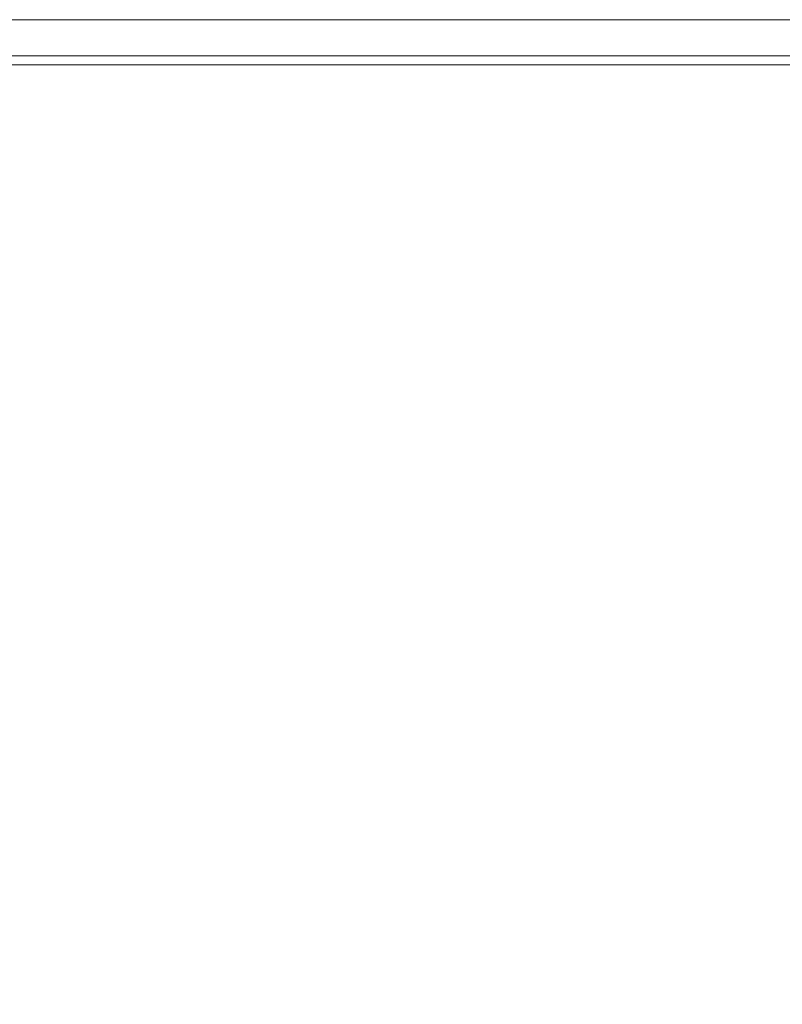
# Model space of a CAD drawing. Header units: millimetres. Extents: x 71658 to 298332, y -154437 to -30421.
# Tile 58 of 155: x 91181 to 91434, y -59256 to -58930. Entities that reach past the tile are written whole.
import ezdxf

# ---------------------------------------------------------------- set-up
doc = ezdxf.new("R2010")
doc.units = ezdxf.units.MM
doc.header["$LTSCALE"] = 500
doc.header["$MEASUREMENT"] = 0
doc.layers.add('A-13-UKS', color=250, linetype='Continuous', lineweight=5)
doc.layers.add('SA_Ripplagi', color=45, linetype='Continuous', lineweight=9)

# ---------------------------------------------------------------- blocks, each defined once
blk = doc.blocks.new('lükanduksed')
at = {"layer": 'A-13-UKS'}
for p, q in [((91864.91738514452, -58930.09207830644), (90980.28880027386, -58930.09207830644)), ((91864.91738514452, -58942.09207830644), (90980.28874895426, -58942.09207830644))]:
    blk.add_line(p, q, dxfattribs=at)

msp = doc.modelspace()

# ---------------------------------------------------------------- linework, layer by layer
at = {"layer": 'SA_Ripplagi', "color": 18, "true_color": 0x000000}
msp.add_lwpolyline([(95030.28881686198, -60089.41361150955), (90930.28880027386, -60089.41361150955), (90930.28880027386, -58945.09204778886), (95030.28881686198, -58945.09204778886)], close=True, dxfattribs=at)

# ---------------------------------------------------------------- block references
at = {"layer": 'A-13-UKS'}
msp.add_blockref('lükanduksed', (0, 0), dxfattribs=at)

doc.saveas('drawing.dxf')
